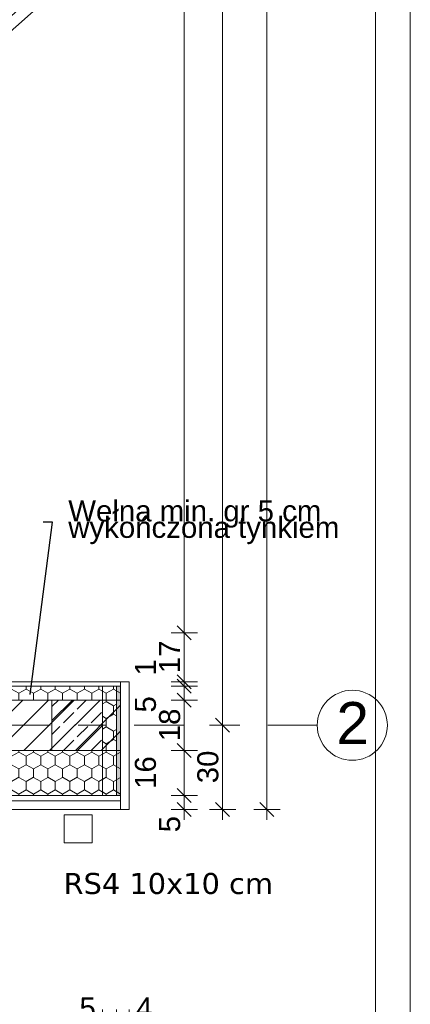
# Model space of a CAD drawing. Extents: x 5465377 to 5465550, y 5925276 to 5925338.
# Tile 72 of 182: x 5465395.79 to 5465397.19, y 5925328.96 to 5925332.47. Entities that reach past the tile are written whole.
import ezdxf

# ---------------------------------------------------------------- set-up
doc = ezdxf.new("R2010")
doc.units = 0
doc.header["$MEASUREMENT"] = 0
doc.linetypes.add('Kropki i Kreski', pattern=[0.335139, 0.176389, -0.088194, 0, -0.070556])
for name, color, linetype, lineweight in [('#DEMCAD_RURA_OSL_Nr_Pióra__141', 7, 'Continuous', 0), ('0_Nr_Pióra__1', 7, 'Continuous', 13), ('0_Nr_Pióra__121', 255, 'Continuous', 0), ('0_Nr_Pióra__141', 7, 'Continuous', 0), ('0_Nr_Pióra__142', 7, 'Continuous', 18), ('_______wymiarowanie_Nr_Pióra__201', 150, 'Continuous', 0), ('____rosliny_Nr_Pióra__4', 102, 'Continuous', 20), ('_ARCH_PZT_Nr_pióra__141_Nr_Pióra__1', 7, 'Continuous', 13), ('_ARCH_PZT_Nr_pióra__141_Nr_Pióra__141', 7, 'Continuous', 0), ('_ARCH_Sciany_Nr_Pióra__141', 7, 'Continuous', 0), ('_ARCH_Sciany_Nr_Pióra__142', 7, 'Continuous', 18), ('Drzwi ArchiCAD_Nr_Pióra__141', 7, 'Continuous', 0), ('EGBD03_Nr_Pióra__141', 7, 'Continuous', 0), ('tabelki_Nr_pióra__7_Nr_Pióra__141', 7, 'Continuous', 0)]:
    doc.layers.add(name, color=color, linetype=linetype, lineweight=lineweight)
for name, color, linetype in [('_______wymiarowanie', 7, 'Continuous'), ('____rosliny', 7, 'Continuous'), ('_ARCH_Sciany', 7, 'Continuous'), ('EGBD03', 7, 'Continuous')]:
    doc.layers.add(name, color=color, linetype=linetype)
doc.styles.add('GENERATED_STYLE_1', font='arial.ttf')
doc.styles.add('GENERATED_STYLE_4', font='arial.ttf')
doc.styles.add('GENERATED_STYLE_5', font='txt')
doc.styles.add('GENERATED_STYLE_6', font='verdana.ttf')
doc.dimstyles.new('GENERATED_STYLE__1', dxfattribs={"dimtxt": 0.075, "dimasz": 0.0475, "dimexe": 0.18, "dimexo": 0, "dimgap": 0.09, "dimtad": 1, "dimtih": 1, "dimtoh": 1, "dimdec": 0, "dimlfac": 100, "dimzin": 0, "dimdsep": 46, "dimtxsty": 'GENERATED_STYLE_5', "dimblk": 'ARROWHEAD_6', "dimblk1": 'ARROWHEAD_6', "dimblk2": 'ARROWHEAD_6', "dimcen": 0.09, "dimclrd": 256, "dimclre": 256, "dimclrt": 256, "dimazin": 0, "dimtfac": 1, "dimtdec": 4, "dimtmove": 0, "dimatfit": 3, "dimfxl": 0, "dimtolj": 1, "dimtzin": 0, "dimarcsym": 0})
doc.dimstyles.new('GENERATED_STYLE__14', dxfattribs={"dimtxt": 0.18, "dimasz": 0.012643, "dimexe": 0.18, "dimexo": 0.0625, "dimgap": 0.09, "dimtad": 0, "dimtih": 1, "dimtoh": 1, "dimdec": 4, "dimzin": 0, "dimdsep": 46, "dimcen": 0.09, "dimadec": 0, "dimazin": 0, "dimtfac": 1, "dimtdec": 4, "dimtmove": 0, "dimatfit": 3, "dimldrblk": 'ARROWHEAD_5', "dimfxl": 0, "dimtolj": 1, "dimtzin": 0, "dimarcsym": 0})
doc.dimstyles.new('GENERATED_STYLE__2', dxfattribs={"dimtxt": 0.075, "dimasz": 0.0475, "dimexe": 0.18, "dimexo": 0, "dimgap": 0.09, "dimtad": 1, "dimdec": 0, "dimlfac": 100, "dimzin": 0, "dimdsep": 46, "dimtxsty": 'GENERATED_STYLE_5', "dimblk": 'ARROWHEAD_6', "dimblk1": 'ARROWHEAD_6', "dimblk2": 'ARROWHEAD_6', "dimcen": 0.09, "dimclrd": 256, "dimclre": 256, "dimclrt": 256, "dimazin": 0, "dimtfac": 1, "dimtdec": 4, "dimtmove": 0, "dimatfit": 3, "dimfxl": 0, "dimtolj": 1, "dimtzin": 0, "dimarcsym": 0})
pattern_1 = [(90, (5464021.330723, 5925651.47357), (-0.0519615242, 0), [0.03, -0.06]), (90, (5464021.30474, 5925651.51857), (-0.0519615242, 0), [0.03, -0.06]), (150, (5464021.330723, 5925651.50357), (0.0259807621, 0.045), [0.03, -0.06]), (150, (5464021.27876, 5925651.50357), (0.0259807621, 0.045), [0.03, -0.06]), (-150, (5464021.330723, 5925651.47357), (-0.0259807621, 0.045), [0.03, -0.06]), (-150, (5464021.27876, 5925651.47357), (-0.0259807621, 0.045), [0.03, -0.06])]

# ---------------------------------------------------------------- blocks, each defined once
blk = doc.blocks.new('D1 Drzwi proste 12_2', base_point=(5464021.3307, 5925651.4736))
at = {"layer": 'Drzwi ArchiCAD_Nr_Pióra__141', "linetype": 'Continuous'}
for p, q in [((5464021.1746, 5925652.1783), (5464021.1447, 5925652.1516)), ((5464021.1447, 5925652.1516), (5464021.7729, 5925651.447)), ((5464021.8027, 5925651.4736), (5464021.1746, 5925652.1783)), ((5464020.8057, 5925651.5736), (5464020.8057, 5925651.5926)), ((5464020.8057, 5925651.5926), (5464020.8557, 5925651.5926)), ((5464020.8557, 5925651.5926), (5464020.8557, 5925651.5736)), ((5464021.8057, 5925651.5926), (5464021.8557, 5925651.5926)), ((5464021.8057, 5925651.5736), (5464021.8057, 5925651.5926)), ((5464021.8557, 5925651.5926), (5464021.8557, 5925651.5736)), ((5464020.8557, 5925651.5736), (5464020.8057, 5925651.5736)), ((5464020.8307, 5925651.5736), (5464020.8057, 5925651.5736)), ((5464020.8307, 5925651.4736), (5464020.8307, 5925651.5736)), ((5464020.8307, 5925651.5736), (5464020.8557, 5925651.5736)), ((5464020.8307, 5925651.5736), (5464020.8307, 5925651.5536)), ((5464020.8307, 5925651.5536), (5464020.8307, 5925651.4736)), ((5464020.8557, 5925651.5736), (5464020.8557, 5925651.4736)), ((5464021.8057, 5925651.4736), (5464021.8057, 5925651.5736)), ((5464021.8057, 5925651.5736), (5464021.8307, 5925651.5736)), ((5464021.8557, 5925651.5736), (5464021.8057, 5925651.5736)), ((5464021.8307, 5925651.5736), (5464021.8307, 5925651.4736)), ((5464021.8307, 5925651.5736), (5464021.8307, 5925651.5536)), ((5464021.8307, 5925651.5736), (5464021.8557, 5925651.5736)), ((5464021.8307, 5925651.5536), (5464021.8307, 5925651.4736)), ((5464020.8557, 5925651.4736), (5464020.8307, 5925651.4736)), ((5464020.8587, 5925651.4736), (5464020.8307, 5925651.4736)), ((5464020.8307, 5925651.4736), (5464020.8307, 5925651.3586)), ((5464020.8307, 5925651.4736), (5464020.8307, 5925651.3936)), ((5464020.8587, 5925651.4336), (5464020.8587, 5925651.4736)), ((5464021.7729, 5925651.447), (5464021.8027, 5925651.4736)), ((5464021.8307, 5925651.4736), (5464021.8027, 5925651.4736)), ((5464021.8027, 5925651.4736), (5464021.8027, 5925651.4336)), ((5464021.8307, 5925651.4736), (5464021.8057, 5925651.4736)), ((5464021.8307, 5925651.3586), (5464021.8307, 5925651.4736)), ((5464021.8307, 5925651.4736), (5464021.8307, 5925651.3936)), ((5464020.8707, 5925651.4336), (5464020.8587, 5925651.4336)), ((5464020.8707, 5925651.3586), (5464020.8707, 5925651.4336)), ((5464021.8027, 5925651.4336), (5464021.7907, 5925651.4336)), ((5464021.7907, 5925651.4336), (5464021.7907, 5925651.3586)), ((5464020.8307, 5925651.3936), (5464020.8307, 5925651.3586)), ((5464021.8307, 5925651.3936), (5464021.8307, 5925651.3586)), ((5464020.8307, 5925651.1986), (5464020.8307, 5925651.3586)), ((5464020.8307, 5925651.3586), (5464020.8557, 5925651.3586)), ((5464020.8307, 5925651.3586), (5464020.8707, 5925651.3586)), ((5464020.8307, 5925651.3586), (5464020.8307, 5925651.2136)), ((5464020.8557, 5925651.3586), (5464020.8557, 5925651.1986)), ((5464021.7907, 5925651.3586), (5464021.8307, 5925651.3586)), ((5464021.8057, 5925651.1986), (5464021.8057, 5925651.3586)), ((5464021.8057, 5925651.3586), (5464021.8307, 5925651.3586)), ((5464021.8307, 5925651.3586), (5464021.8307, 5925651.1986)), ((5464021.8307, 5925651.3586), (5464021.8307, 5925651.2136)), ((5464020.8307, 5925651.2136), (5464020.8307, 5925651.1986)), ((5464021.8307, 5925651.2136), (5464021.8307, 5925651.1986)), ((5464020.8057, 5925651.1796), (5464020.8057, 5925651.1986)), ((5464020.8057, 5925651.1986), (5464020.8557, 5925651.1986)), ((5464020.8307, 5925651.1986), (5464020.8057, 5925651.1986)), ((5464020.8557, 5925651.1796), (5464020.8057, 5925651.1796)), ((5464020.8557, 5925651.1986), (5464020.8307, 5925651.1986)), ((5464020.8557, 5925651.1986), (5464020.8557, 5925651.1796)), ((5464021.8307, 5925651.1986), (5464021.8057, 5925651.1986)), ((5464021.8057, 5925651.1986), (5464021.8557, 5925651.1986)), ((5464021.8057, 5925651.1796), (5464021.8057, 5925651.1986)), ((5464021.8557, 5925651.1796), (5464021.8057, 5925651.1796)), ((5464021.8307, 5925651.1986), (5464021.8557, 5925651.1986)), ((5464021.8557, 5925651.1986), (5464021.8557, 5925651.1796))]:
    blk.add_line(p, q, dxfattribs=at)
blk.add_arc((5464021.8027, 5925651.4736), 0.944, 134.1417, 180, dxfattribs=at)
blk = doc.blocks.new('Ściana_3', base_point=(5465395.3541, 5925330.0593))
at = {"layer": 'Drzwi ArchiCAD_Nr_Pióra__141', "linetype": 'Continuous', "rotation": 270.000000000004}
blk.add_blockref('D1 Drzwi proste 12_2', (5465395.6291, 5925332.7843), dxfattribs=at)
blk = doc.blocks.new('Ściana_344', base_point=(5465395.1641, 5925329.6843))
at = {"layer": '_ARCH_Sciany_Nr_Pióra__141', "linetype": 'Continuous'}
for p, q in [((5465396.1541, 5925329.6843), (5465395.1641, 5925329.6843)), ((5465395.1641, 5925329.6843), (5465395.1641, 5925329.6543)), ((5465395.1641, 5925329.6543), (5465396.1541, 5925329.6543)), ((5465396.1541, 5925329.6543), (5465396.1541, 5925329.6843))]:
    blk.add_line(p, q, dxfattribs=at)
blk = doc.blocks.new('Ściana_361', base_point=(5465395.3541, 5925330.1093))
at = {"layer": '_ARCH_Sciany_Nr_Pióra__141', "linetype": 'Continuous'}
h = blk.add_hatch(dxfattribs=at)
h.set_pattern_fill('Styropian2', color=256, style=0, pattern_type=2)
h.set_pattern_definition(pattern_1)
h.paths.add_polyline_path([(5465396.1541, 5925330.0943), (5465395.7291, 5925330.0943), (5465395.7291, 5925330.0443), (5465396.1541, 5925330.0443)], flags=0)
h = blk.add_hatch(dxfattribs=at)
h.set_pattern_fill('cegła_zwykła', color=256, style=0, pattern_type=2)
h.set_pattern_definition([(45, (5464021.33072, 5925651.47357), (-0.045961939, 0.045961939), [])])
h.paths.add_polyline_path([(5465396.1541, 5925330.0443), (5465395.7291, 5925330.0443), (5465395.7291, 5925329.8643), (5465396.1541, 5925329.8643)], flags=0)
h = blk.add_hatch(dxfattribs=at)
h.set_pattern_fill('Styropian2', color=256, style=0, pattern_type=2)
h.set_pattern_definition(pattern_1)
h.paths.add_polyline_path([(5465395.7291, 5925329.7043), (5465396.1541, 5925329.7043), (5465396.1541, 5925329.8643), (5465395.7291, 5925329.8643)], flags=0)
for p, q in [((5465396.1541, 5925330.1093), (5465395.7291, 5925330.1093)), ((5465396.1541, 5925330.0943), (5465395.7291, 5925330.0943)), ((5465396.1541, 5925330.1093), (5465396.1541, 5925330.0943)), ((5465396.1541, 5925330.0943), (5465396.1541, 5925330.0443)), ((5465396.1541, 5925330.0443), (5465396.1541, 5925329.8643)), ((5465396.1541, 5925329.8643), (5465396.1541, 5925329.7043)), ((5465395.7291, 5925329.7043), (5465396.1541, 5925329.7043)), ((5465396.1541, 5925329.7043), (5465396.1541, 5925329.6843)), ((5465395.7291, 5925329.6843), (5465396.1541, 5925329.6843))]:
    blk.add_line(p, q, dxfattribs=at)
at = {"layer": '_ARCH_Sciany_Nr_Pióra__142', "linetype": 'Continuous'}
for p, q in [((5465396.1541, 5925330.0443), (5465395.7291, 5925330.0443)), ((5465395.7291, 5925329.8643), (5465396.1541, 5925329.8643))]:
    blk.add_line(p, q, dxfattribs=at)
blk = doc.blocks.new('Rura spustowa 12_2', base_point=(5464021.3307, 5925651.4736))
at = {"layer": '____rosliny_Nr_Pióra__4', "linetype": 'Continuous'}
for p, q in [((5464021.2807, 5925651.5236), (5464021.2807, 5925651.4236)), ((5464021.3807, 5925651.5236), (5464021.2807, 5925651.5236)), ((5464021.3807, 5925651.4236), (5464021.3807, 5925651.5236)), ((5464021.2807, 5925651.4236), (5464021.3807, 5925651.4236))]:
    blk.add_line(p, q, dxfattribs=at)
blk = doc.blocks.new('Linia_7815', base_point=(5465396.9801, 5925329.9543))
at = {"layer": 'EGBD03_Nr_Pióra__141', "linetype": 'Kropki i Kreski'}
blk.add_line((5465396.8551, 5925329.9543), (5465377.4247, 5925329.9543), dxfattribs=at)
at = {"layer": 'EGBD03_Nr_Pióra__141', "linetype": 'Continuous'}
blk.add_circle((5465396.9801, 5925329.9543), 0.125, dxfattribs=at)
blk = doc.blocks.new('*D288', base_point=(5464021.3307, 5925651.4736))
at = {"layer": '_______wymiarowanie_Nr_Pióra__201', "linetype": 'Continuous'}
for p, q in [((5465378.1241, 5925328.4472), (5465378.1241, 5925328.541)), ((5465396.1841, 5925328.4472), (5465396.1841, 5925328.541)), ((5465378.1491, 5925328.5191), (5465378.0991, 5925328.4691)), ((5465396.1591, 5925328.4691), (5465396.2091, 5925328.5191)), ((5465378.0866, 5925328.4941), (5465378.1241, 5925328.4941)), ((5465378.1241, 5925328.4941), (5465396.1841, 5925328.4941)), ((5465396.1841, 5925328.4941), (5465396.2216, 5925328.4941))]:
    blk.add_line(p, q, dxfattribs=at)
at = {"layer": '_______wymiarowanie_Nr_Pióra__201', "insert": (5465387.0258, 5925328.5841), "char_height": 0.075, "attachment_point": 1, "style": 'GENERATED_STYLE_4'}
blk.add_mtext('{1\xa0806}', dxfattribs=at)
blk = doc.blocks.new('ARROWHEAD_6')
at = {"linetype": 'Continuous'}
for p, q in [((0, 0), (-1, 0)), ((-0.5, -0.5), (0.5, 0.5))]:
    blk.add_line(p, q, dxfattribs=at)
blk = doc.blocks.new('*D291', base_point=(5464021.3307, 5925651.4736))
at = {"layer": '_______wymiarowanie_Nr_Pióra__201', "linetype": 'Continuous'}
for p, q in [((5465395.4841, 5925328.7133), (5465395.4341, 5925328.6633)), ((5465395.4591, 5925328.6414), (5465395.4591, 5925328.7352)), ((5465396.1591, 5925328.6633), (5465396.2091, 5925328.7133)), ((5465396.1841, 5925328.6414), (5465396.1841, 5925328.7352)), ((5465395.4591, 5925328.6883), (5465396.1841, 5925328.6883)), ((5465396.1841, 5925328.6883), (5465396.2216, 5925328.6883))]:
    blk.add_line(p, q, dxfattribs=at)
at = {"layer": '_______wymiarowanie_Nr_Pióra__201', "insert": (5465395.7647, 5925328.7783), "char_height": 0.075, "attachment_point": 1, "style": 'GENERATED_STYLE_4'}
blk.add_mtext('{72}', dxfattribs=at)
blk = doc.blocks.new('*D304', base_point=(5464021.3307, 5925651.4736))
at = {"layer": '_______wymiarowanie_Nr_Pióra__201', "linetype": 'Continuous'}
for p, q in [((5465394.1791, 5925328.9182), (5465394.1291, 5925328.8682)), ((5465394.1541, 5925328.8463), (5465394.1541, 5925328.94)), ((5465396.1141, 5925328.9182), (5465396.0641, 5925328.8682)), ((5465396.0891, 5925328.8463), (5465396.0891, 5925328.94)), ((5465394.1541, 5925328.8932), (5465396.0891, 5925328.8932))]:
    blk.add_line(p, q, dxfattribs=at)
at = {"layer": '_______wymiarowanie_Nr_Pióra__201', "char_height": 0.075, "attachment_point": 1, "style": 'GENERATED_STYLE_4'}
for s, insert in [('{193}', (5465395.0077, 5925328.9832)), ('{5}', (5465396.0072, 5925328.9832))]:
    blk.add_mtext(s, dxfattribs=dict(at, insert=insert))
blk = doc.blocks.new('*D305', base_point=(5464021.3307, 5925651.4736))
at = {"layer": '_______wymiarowanie_Nr_Pióra__201', "linetype": 'Continuous'}
for p, q in [((5465396.1141, 5925328.9182), (5465396.0641, 5925328.8682)), ((5465396.0891, 5925328.8463), (5465396.0891, 5925328.94)), ((5465396.1141, 5925328.8682), (5465396.1641, 5925328.9182)), ((5465396.1391, 5925328.8463), (5465396.1391, 5925328.94)), ((5465396.0891, 5925328.8932), (5465396.1391, 5925328.8932))]:
    blk.add_line(p, q, dxfattribs=at)
blk = doc.blocks.new('*D306', base_point=(5464021.3307, 5925651.4736))
at = {"layer": '_______wymiarowanie_Nr_Pióra__201', "linetype": 'Continuous'}
for p, q in [((5465396.1141, 5925328.8682), (5465396.1641, 5925328.9182)), ((5465396.1391, 5925328.8463), (5465396.1391, 5925328.94)), ((5465396.2091, 5925328.9182), (5465396.1591, 5925328.8682)), ((5465396.1841, 5925328.8463), (5465396.1841, 5925328.94)), ((5465396.1391, 5925328.8932), (5465396.1841, 5925328.8932)), ((5465396.1841, 5925328.8932), (5465396.2216, 5925328.8932))]:
    blk.add_line(p, q, dxfattribs=at)
at = {"layer": '_______wymiarowanie_Nr_Pióra__201', "insert": (5465396.2091, 5925328.9832), "char_height": 0.075, "attachment_point": 1, "style": 'GENERATED_STYLE_4'}
blk.add_mtext('{4}', dxfattribs=at)
blk = doc.blocks.new('*D307', base_point=(5464021.3307, 5925651.4736))
at = {"layer": '_______wymiarowanie_Nr_Pióra__201', "linetype": 'Continuous'}
for p, q in [((5465396.7006, 5925336.8893), (5465396.6506, 5925336.9393)), ((5465396.6756, 5925336.9143), (5465396.6756, 5925336.9518)), ((5465396.7225, 5925336.9143), (5465396.6287, 5925336.9143)), ((5465396.6756, 5925329.6543), (5465396.6756, 5925336.9143)), ((5465396.7225, 5925329.6543), (5465396.6287, 5925329.6543)), ((5465396.6506, 5925329.6793), (5465396.7006, 5925329.6293)), ((5465396.6756, 5925329.6168), (5465396.6756, 5925329.6543))]:
    blk.add_line(p, q, dxfattribs=at)
at = {"layer": '_______wymiarowanie_Nr_Pióra__201', "insert": (5465396.5856, 5925333.199), "char_height": 0.075, "attachment_point": 1, "rotation": 90, "style": 'GENERATED_STYLE_4'}
blk.add_mtext('{726}', dxfattribs=at)
blk = doc.blocks.new('*D308', base_point=(5464021.3307, 5925651.4736))
at = {"layer": '_______wymiarowanie_Nr_Pióra__201', "linetype": 'Continuous'}
for p, q in [((5465396.4923, 5925329.9793), (5465396.5423, 5925329.9293)), ((5465396.5642, 5925329.9543), (5465396.4704, 5925329.9543)), ((5465396.5173, 5925329.6543), (5465396.5173, 5925329.9543)), ((5465396.5642, 5925329.6543), (5465396.4704, 5925329.6543)), ((5465396.4923, 5925329.6793), (5465396.5423, 5925329.6293)), ((5465396.5173, 5925329.6168), (5465396.5173, 5925329.6543))]:
    blk.add_line(p, q, dxfattribs=at)
at = {"layer": '_______wymiarowanie_Nr_Pióra__201', "insert": (5465396.4273, 5925329.7474), "char_height": 0.075, "attachment_point": 1, "rotation": 90, "style": 'GENERATED_STYLE_4'}
blk.add_mtext('{30}', dxfattribs=at)
blk = doc.blocks.new('*D309', base_point=(5464021.3307, 5925651.4736))
at = {"layer": '_______wymiarowanie_Nr_Pióra__201', "linetype": 'Continuous'}
for p, q in [((5465396.5642, 5925336.6143), (5465396.4704, 5925336.6143)), ((5465396.4923, 5925336.6393), (5465396.5423, 5925336.5893)), ((5465396.5173, 5925329.9543), (5465396.5173, 5925336.6143)), ((5465396.4923, 5925329.9793), (5465396.5423, 5925329.9293)), ((5465396.5642, 5925329.9543), (5465396.4704, 5925329.9543))]:
    blk.add_line(p, q, dxfattribs=at)
at = {"layer": '_______wymiarowanie_Nr_Pióra__201', "insert": (5465396.4273, 5925333.199), "char_height": 0.075, "attachment_point": 1, "rotation": 90, "style": 'GENERATED_STYLE_4'}
blk.add_mtext('{666}', dxfattribs=at)
blk = doc.blocks.new('*D310', base_point=(5464021.3307, 5925651.4736))
at = {"layer": '_______wymiarowanie_Nr_Pióra__201', "linetype": 'Continuous'}
for p, q in [((5465396.5423, 5925336.8893), (5465396.4923, 5925336.9393)), ((5465396.5173, 5925336.9143), (5465396.5173, 5925336.9518)), ((5465396.5642, 5925336.9143), (5465396.4704, 5925336.9143)), ((5465396.5173, 5925336.6143), (5465396.5173, 5925336.9143)), ((5465396.5642, 5925336.6143), (5465396.4704, 5925336.6143)), ((5465396.4923, 5925336.6393), (5465396.5423, 5925336.5893))]:
    blk.add_line(p, q, dxfattribs=at)
at = {"layer": '_______wymiarowanie_Nr_Pióra__201', "insert": (5465396.4273, 5925336.7074), "char_height": 0.075, "attachment_point": 1, "rotation": 90, "style": 'GENERATED_STYLE_4'}
blk.add_mtext('{30}', dxfattribs=at)
blk = doc.blocks.new('*D311', base_point=(5464021.3307, 5925651.4736))
at = {"layer": '_______wymiarowanie_Nr_Pióra__201', "linetype": 'Continuous'}
for p, q in [((5465396.3561, 5925329.7293), (5465396.4061, 5925329.6793)), ((5465396.428, 5925329.7043), (5465396.3342, 5925329.7043)), ((5465396.3811, 5925329.6543), (5465396.3811, 5925329.7043)), ((5465396.428, 5925329.6543), (5465396.3342, 5925329.6543)), ((5465396.3561, 5925329.6793), (5465396.4061, 5925329.6293)), ((5465396.3811, 5925329.6168), (5465396.3811, 5925329.6543))]:
    blk.add_line(p, q, dxfattribs=at)
at = {"layer": '_______wymiarowanie_Nr_Pióra__201', "insert": (5465396.2911, 5925329.5724), "char_height": 0.075, "attachment_point": 1, "rotation": 90, "style": 'GENERATED_STYLE_4'}
blk.add_mtext('{5}', dxfattribs=at)
blk = doc.blocks.new('*D312', base_point=(5464021.3307, 5925651.4736))
at = {"layer": '_______wymiarowanie_Nr_Pióra__201', "linetype": 'Continuous'}
for p, q in [((5465396.3561, 5925329.8893), (5465396.4061, 5925329.8393)), ((5465396.428, 5925329.8643), (5465396.3342, 5925329.8643)), ((5465396.3811, 5925329.7043), (5465396.3811, 5925329.8643)), ((5465396.3561, 5925329.7293), (5465396.4061, 5925329.6793)), ((5465396.428, 5925329.7043), (5465396.3342, 5925329.7043))]:
    blk.add_line(p, q, dxfattribs=at)
at = {"layer": '_______wymiarowanie_Nr_Pióra__201', "insert": (5465396.2048, 5925329.7274), "char_height": 0.075, "attachment_point": 1, "rotation": 90, "style": 'GENERATED_STYLE_4'}
blk.add_mtext('{16}', dxfattribs=at)
blk = doc.blocks.new('*D313', base_point=(5464021.3307, 5925651.4736))
at = {"layer": '_______wymiarowanie_Nr_Pióra__201', "linetype": 'Continuous'}
for p, q in [((5465396.428, 5925330.0443), (5465396.3342, 5925330.0443)), ((5465396.3561, 5925330.0693), (5465396.4061, 5925330.0193)), ((5465396.3811, 5925329.8643), (5465396.3811, 5925330.0443)), ((5465396.3561, 5925329.8893), (5465396.4061, 5925329.8393)), ((5465396.428, 5925329.8643), (5465396.3342, 5925329.8643))]:
    blk.add_line(p, q, dxfattribs=at)
at = {"layer": '_______wymiarowanie_Nr_Pióra__201', "char_height": 0.075, "attachment_point": 1, "rotation": 90, "style": 'GENERATED_STYLE_4'}
for s, insert in [('{5}', (5465396.2048, 5925329.9999)), ('{18}', (5465396.2911, 5925329.8974))]:
    blk.add_mtext(s, dxfattribs=dict(at, insert=insert))
blk = doc.blocks.new('*D314', base_point=(5464021.3307, 5925651.4736))
at = {"layer": '_______wymiarowanie_Nr_Pióra__201', "linetype": 'Continuous'}
for p, q in [((5465396.3561, 5925330.1343), (5465396.4061, 5925330.0843)), ((5465396.4061, 5925330.0693), (5465396.3561, 5925330.1193)), ((5465396.428, 5925330.0943), (5465396.3342, 5925330.0943)), ((5465396.3811, 5925330.0443), (5465396.3811, 5925330.0943)), ((5465396.428, 5925330.0443), (5465396.3342, 5925330.0443)), ((5465396.3561, 5925330.0693), (5465396.4061, 5925330.0193))]:
    blk.add_line(p, q, dxfattribs=at)
blk = doc.blocks.new('*D315', base_point=(5464021.3307, 5925651.4736))
at = {"layer": '_______wymiarowanie_Nr_Pióra__201', "linetype": 'Continuous'}
for p, q in [((5465396.3561, 5925330.1343), (5465396.4061, 5925330.0843)), ((5465396.4061, 5925330.0693), (5465396.3561, 5925330.1193)), ((5465396.428, 5925330.1093), (5465396.3342, 5925330.1093)), ((5465396.428, 5925330.0943), (5465396.3342, 5925330.0943)), ((5465396.3811, 5925330.0943), (5465396.3811, 5925330.1093))]:
    blk.add_line(p, q, dxfattribs=at)
blk = doc.blocks.new('*D316', base_point=(5464021.3307, 5925651.4736))
at = {"layer": '_______wymiarowanie_Nr_Pióra__201', "linetype": 'Continuous'}
for p, q in [((5465396.3561, 5925330.3093), (5465396.4061, 5925330.2593)), ((5465396.428, 5925330.2843), (5465396.3342, 5925330.2843)), ((5465396.3811, 5925330.1093), (5465396.3811, 5925330.2843)), ((5465396.3561, 5925330.1343), (5465396.4061, 5925330.0843)), ((5465396.4061, 5925330.0693), (5465396.3561, 5925330.1193)), ((5465396.428, 5925330.1093), (5465396.3342, 5925330.1093))]:
    blk.add_line(p, q, dxfattribs=at)
at = {"layer": '_______wymiarowanie_Nr_Pióra__201', "char_height": 0.075, "attachment_point": 1, "rotation": 90, "style": 'GENERATED_STYLE_4'}
for s, insert in [('{17}', (5465396.2911, 5925330.1399)), ('{1}', (5465396.2048, 5925330.1318))]:
    blk.add_mtext(s, dxfattribs=dict(at, insert=insert))
blk = doc.blocks.new('*D317', base_point=(5464021.3307, 5925651.4736))
at = {"layer": '_______wymiarowanie_Nr_Pióra__201', "linetype": 'Continuous'}
for p, q in [((5465396.3561, 5925336.3093), (5465396.4061, 5925336.2593)), ((5465396.428, 5925336.2843), (5465396.3342, 5925336.2843)), ((5465396.3811, 5925330.2843), (5465396.3811, 5925336.2843)), ((5465396.3561, 5925330.3093), (5465396.4061, 5925330.2593)), ((5465396.428, 5925330.2843), (5465396.3342, 5925330.2843))]:
    blk.add_line(p, q, dxfattribs=at)
at = {"layer": '_______wymiarowanie_Nr_Pióra__201', "insert": (5465396.2911, 5925333.199), "char_height": 0.075, "attachment_point": 1, "rotation": 90, "style": 'GENERATED_STYLE_4'}
blk.add_mtext('{600}', dxfattribs=at)
blk = doc.blocks.new('*D318', base_point=(5464021.3307, 5925651.4736))
at = {"layer": '_______wymiarowanie_Nr_Pióra__201', "linetype": 'Continuous'}
for p, q in [((5465396.3561, 5925336.4993), (5465396.4061, 5925336.4493)), ((5465396.4061, 5925336.4343), (5465396.3561, 5925336.4843)), ((5465396.428, 5925336.4593), (5465396.3342, 5925336.4593)), ((5465396.3811, 5925336.2843), (5465396.3811, 5925336.4593)), ((5465396.3561, 5925336.3093), (5465396.4061, 5925336.2593)), ((5465396.428, 5925336.2843), (5465396.3342, 5925336.2843))]:
    blk.add_line(p, q, dxfattribs=at)
at = {"layer": '_______wymiarowanie_Nr_Pióra__201', "char_height": 0.075, "attachment_point": 1, "rotation": 90, "style": 'GENERATED_STYLE_4'}
for s, insert in [('{1}', (5465396.2048, 5925336.3799)), ('{17}', (5465396.2911, 5925336.3149))]:
    blk.add_mtext(s, dxfattribs=dict(at, insert=insert))
blk = doc.blocks.new('*D319', base_point=(5464021.3307, 5925651.4736))
at = {"layer": '_______wymiarowanie_Nr_Pióra__201', "linetype": 'Continuous'}
for p, q in [((5465396.428, 5925336.4743), (5465396.3342, 5925336.4743)), ((5465396.3561, 5925336.4993), (5465396.4061, 5925336.4493)), ((5465396.4061, 5925336.4343), (5465396.3561, 5925336.4843)), ((5465396.3811, 5925336.4593), (5465396.3811, 5925336.4743)), ((5465396.428, 5925336.4593), (5465396.3342, 5925336.4593))]:
    blk.add_line(p, q, dxfattribs=at)
blk = doc.blocks.new('*D320', base_point=(5464021.3307, 5925651.4736))
at = {"layer": '_______wymiarowanie_Nr_Pióra__201', "linetype": 'Continuous'}
for p, q in [((5465396.3561, 5925336.5493), (5465396.4061, 5925336.4993)), ((5465396.428, 5925336.5243), (5465396.3342, 5925336.5243)), ((5465396.3811, 5925336.4743), (5465396.3811, 5925336.5243)), ((5465396.428, 5925336.4743), (5465396.3342, 5925336.4743)), ((5465396.3561, 5925336.4993), (5465396.4061, 5925336.4493)), ((5465396.4061, 5925336.4343), (5465396.3561, 5925336.4843))]:
    blk.add_line(p, q, dxfattribs=at)
at = {"layer": '_______wymiarowanie_Nr_Pióra__201', "insert": (5465396.2048, 5925336.5118), "char_height": 0.075, "attachment_point": 1, "rotation": 90, "style": 'GENERATED_STYLE_4'}
blk.add_mtext('{5}', dxfattribs=at)
blk = doc.blocks.new('*D321', base_point=(5464021.3307, 5925651.4736))
at = {"layer": '_______wymiarowanie_Nr_Pióra__201', "linetype": 'Continuous'}
for p, q in [((5465396.3561, 5925336.7293), (5465396.4061, 5925336.6793)), ((5465396.428, 5925336.7043), (5465396.3342, 5925336.7043)), ((5465396.3811, 5925336.5243), (5465396.3811, 5925336.7043)), ((5465396.3561, 5925336.5493), (5465396.4061, 5925336.4993)), ((5465396.428, 5925336.5243), (5465396.3342, 5925336.5243))]:
    blk.add_line(p, q, dxfattribs=at)
at = {"layer": '_______wymiarowanie_Nr_Pióra__201', "insert": (5465396.2911, 5925336.5574), "char_height": 0.075, "attachment_point": 1, "rotation": 90, "style": 'GENERATED_STYLE_4'}
blk.add_mtext('{18}', dxfattribs=at)
blk = doc.blocks.new('*D322', base_point=(5464021.3307, 5925651.4736))
at = {"layer": '_______wymiarowanie_Nr_Pióra__201', "linetype": 'Continuous'}
for p, q in [((5465396.428, 5925336.8643), (5465396.3342, 5925336.8643)), ((5465396.4061, 5925336.8393), (5465396.3561, 5925336.8893)), ((5465396.3811, 5925336.7043), (5465396.3811, 5925336.8643)), ((5465396.3561, 5925336.7293), (5465396.4061, 5925336.6793)), ((5465396.428, 5925336.7043), (5465396.3342, 5925336.7043))]:
    blk.add_line(p, q, dxfattribs=at)
at = {"layer": '_______wymiarowanie_Nr_Pióra__201', "insert": (5465396.2048, 5925336.7274), "char_height": 0.075, "attachment_point": 1, "rotation": 90, "style": 'GENERATED_STYLE_4'}
blk.add_mtext('{16}', dxfattribs=at)
blk = doc.blocks.new('*D323', base_point=(5464021.3307, 5925651.4736))
at = {"layer": '_______wymiarowanie_Nr_Pióra__201', "linetype": 'Continuous'}
for p, q in [((5465396.3561, 5925336.9393), (5465396.4061, 5925336.8893)), ((5465396.3811, 5925336.9143), (5465396.3811, 5925336.9518)), ((5465396.428, 5925336.9143), (5465396.3342, 5925336.9143)), ((5465396.3811, 5925336.8643), (5465396.3811, 5925336.9143)), ((5465396.428, 5925336.8643), (5465396.3342, 5925336.8643)), ((5465396.4061, 5925336.8393), (5465396.3561, 5925336.8893))]:
    blk.add_line(p, q, dxfattribs=at)
at = {"layer": '_______wymiarowanie_Nr_Pióra__201', "insert": (5465396.2911, 5925336.9393), "char_height": 0.075, "attachment_point": 1, "rotation": 90, "style": 'GENERATED_STYLE_4'}
blk.add_mtext('{5}', dxfattribs=at)
blk = doc.blocks.new('ARROWHEAD_5')
at = {"linetype": 'Continuous'}
blk.add_line((0, 0), (-1, 0), dxfattribs=at)
blk.add_solid([(-1, 0.2679), (0, 0), (-1, -0.2679), (-1, 0.2679)], dxfattribs=at)

msp = doc.modelspace()

# ---------------------------------------------------------------- hatches: boundary and pattern name
at = {"layer": '0_Nr_Pióra__1', "linetype": 'Continuous'}
h = msp.add_hatch(dxfattribs=at)
h.set_pattern_fill('Beton_zbrojony2', color=256, style=0, pattern_type=2)
h.set_pattern_definition([(45, (5464021.33072, 5925651.47357), (-0.0494974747, 0.0494974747), []), (45, (5464021.305974, 5925651.49832), (-0.0494974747, 0.0494974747), [0.0525, -0.0175])])
h.paths.add_polyline_path([(5465396.0891, 5925329.8643), (5465396.0891, 5925330.0443), (5465395.9091, 5925330.0443), (5465395.9091, 5925329.8643)], flags=0)
at = {"layer": '0_Nr_Pióra__121', "linetype": 'Continuous'}
msp.add_hatch(color=256, dxfattribs=at).paths.add_polyline_path([(5465396.1541, 5925330.0943), (5465396.1541, 5925329.7043), (5465396.1391, 5925329.7043), (5465396.1391, 5925330.0943)], flags=0)
at = {"layer": '0_Nr_Pióra__141', "linetype": 'Continuous'}
h = msp.add_hatch(dxfattribs=at)
h.set_pattern_fill('Styropian2', color=256, style=0, pattern_type=2)
h.set_pattern_definition(pattern_1)
h.paths.add_polyline_path([(5465396.1391, 5925329.7043), (5465396.1391, 5925330.0943), (5465396.0891, 5925330.0943), (5465396.0891, 5925329.7043)], flags=0)

# ---------------------------------------------------------------- linework, layer by layer
at = {"layer": '#DEMCAD_RURA_OSL_Nr_Pióra__141', "linetype": 'Continuous'}
for p, q in [((5465396.1841, 5925330.1093), (5465396.1541, 5925330.1093)), ((5465396.1841, 5925329.6543), (5465396.1841, 5925330.1093)), ((5465396.1541, 5925329.6543), (5465396.1841, 5925329.6543))]:
    msp.add_line(p, q, dxfattribs=at)
at = {"layer": '0_Nr_Pióra__141', "linetype": 'Continuous', "flags": 128}
for points in [[(5465376.7086, 5925338.4507), (5465397.1868, 5925338.4507), (5465397.1868, 5925324.0496), (5465376.7086, 5925324.0496)], [(5465377.1439, 5925338.2975), (5465397.0633, 5925338.2975), (5465397.0633, 5925324.1764), (5465377.1439, 5925324.1764)], [(5465396.1391, 5925329.7043), (5465396.1391, 5925330.0943), (5465396.0891, 5925330.0943), (5465396.0891, 5925329.7043)], [(5465396.1541, 5925330.0943), (5465396.1541, 5925329.7043), (5465396.1391, 5925329.7043), (5465396.1391, 5925330.0943)]]:
    msp.add_lwpolyline(points, close=True, dxfattribs=at)
at = {"layer": '0_Nr_Pióra__142', "linetype": 'Continuous', "flags": 128}
msp.add_lwpolyline([(5465396.0891, 5925329.8643), (5465396.0891, 5925330.0443), (5465395.9091, 5925330.0443), (5465395.9091, 5925329.8643)], close=True, dxfattribs=at)

# ---------------------------------------------------------------- block references
at = {"layer": '____rosliny', "linetype": 'Continuous'}
msp.add_blockref('Rura spustowa 12_2', (5465396.0031, 5925329.5843), dxfattribs=at)
at = {"layer": '_ARCH_Sciany'}
for name, p in [('Ściana_3', (5465395.3541, 5925330.0593)), ('Ściana_361', (5465395.3541, 5925330.1093)), ('Ściana_344', (5465395.1641, 5925329.6843))]:
    msp.add_blockref(name, p, dxfattribs=at)
at = {"layer": 'EGBD03', "linetype": 'Kropki i Kreski'}
msp.add_blockref('Linia_7815', (5465396.9801, 5925329.9543), dxfattribs=at)

# ---------------------------------------------------------------- texts
at = {"layer": '_ARCH_PZT_Nr_pióra__141_Nr_Pióra__1', "linetype": 'Continuous', "insert": (5465395.9673, 5925330.6787), "char_height": 0.075, "width": 0.942172, "attachment_point": 4, "line_spacing_factor": 0.470019, "style": 'GENERATED_STYLE_1'}
msp.add_mtext('{Wełna min. gr 5 cm\\Pwykończona tynkiem}', dxfattribs=at)
at = {"layer": 'tabelki_Nr_pióra__7_Nr_Pióra__141', "linetype": 'Continuous', "attachment_point": 7}
for s, insert, char_height, style in [('{2}', (5465396.9232, 5925329.8873), 0.15, 'GENERATED_STYLE_1'), ('{RS4 10x10 cm}', (5465395.9503, 5925329.3509), 0.075, 'GENERATED_STYLE_6')]:
    msp.add_mtext(s, dxfattribs=dict(at, insert=insert, char_height=char_height, style=style))

# ---------------------------------------------------------------- dimensions: what is measured, and where the dimension line sits
at = {"layer": '_______wymiarowanie', "linetype": 'Continuous'}
for base, p1, p2, picture, middle in [((5465396.3811, 5925329.6543), (5465396.1541, 5925336.8643), (5465396.1541, 5925336.9143), '*D323', (5465396.3286, 5925336.9678)), ((5465396.6756, 5925329.6543), (5465396.1541, 5925329.6543), (5465396.1541, 5925336.9143), '*D307', (5465396.6231, 5925333.2843)), ((5465396.5173, 5925329.6543), (5465396.9801, 5925336.6143), (5465396.1541, 5925336.9143), '*D310', (5465396.4648, 5925336.7643)), ((5465396.3811, 5925329.6543), (5465396.0891, 5925336.7043), (5465396.1541, 5925336.8643), '*D322', (5465396.2423, 5925336.7843)), ((5465396.3811, 5925329.6543), (5465396.0891, 5925336.5243), (5465396.0891, 5925336.7043), '*D321', (5465396.3286, 5925336.6143)), ((5465396.5173, 5925329.6543), (5465396.9801, 5925329.9543), (5465396.9801, 5925336.6143), '*D309', (5465396.4648, 5925333.2843)), ((5465396.3811, 5925329.6543), (5465396.1541, 5925336.4743), (5465396.0891, 5925336.5243), '*D320', (5465396.2423, 5925336.5403)), ((5465396.3811, 5925329.6543), (5465395.5491, 5925336.2843), (5465396.1541, 5925336.4593), '*D318', (5465396.3286, 5925336.3718)), ((5465396.3811, 5925329.6543), (5465396.1541, 5925336.4593), (5465396.1541, 5925336.4743), '*D319', (5465396.2423, 5925336.4084)), ((5465396.3811, 5925329.6543), (5465395.5491, 5925330.2843), (5465395.5491, 5925336.2843), '*D317', (5465396.3286, 5925333.2843)), ((5465396.381085, 5925329.654345), (5465396.154072, 5925330.109345), (5465395.549072, 5925330.284345), '*D316', (5465396.328585, 5925330.196845)), ((5465396.3811, 5925329.6543), (5465396.1541, 5925330.0943), (5465396.1541, 5925330.1093), '*D315', (5465396.2423, 5925330.1603)), ((5465396.3811, 5925329.6543), (5465396.0891, 5925330.0443), (5465396.1541, 5925330.0943), '*D314', (5465396.2423, 5925330.0284)), ((5465396.3811, 5925329.6543), (5465396.0891, 5925329.8643), (5465396.0891, 5925330.0443), '*D313', (5465396.3286, 5925329.9543)), ((5465396.5173, 5925329.6543), (5465396.1541, 5925329.6543), (5465396.9801, 5925329.9543), '*D308', (5465396.4648, 5925329.8043)), ((5465396.3811, 5925329.6543), (5465396.1541, 5925329.7043), (5465396.0891, 5925329.8643), '*D312', (5465396.2423, 5925329.7843)), ((5465396.3811, 5925329.6543), (5465396.1541, 5925329.6543), (5465396.1541, 5925329.7043), '*D311', (5465396.3286, 5925329.6009))]:
    dim = msp.add_linear_dim(base=base, p1=p1, p2=p2, angle=90, dimstyle='GENERATED_STYLE__2', dxfattribs=at)
    dim.commit()
    dim.dimension.update_dxf_attribs({"geometry": picture, "text_midpoint": middle})
for base, p1, p2, picture, middle in [((5465378.124072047, 5925328.8931537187), (5465394.1540720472, 5925329.8643451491), (5465396.0890720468, 5925330.0943451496), '*D304', (5465395.0931148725, 5925328.9456537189)), ((5465378.1241, 5925328.8932), (5465396.0891, 5925330.0943), (5465396.1391, 5925329.7043), '*D305', (5465396.0356, 5925328.9457)), ((5465378.1241, 5925328.8932), (5465396.1391, 5925329.7043), (5465396.1841, 5925329.6543), '*D306', (5465396.2375, 5925328.9457)), ((5465378.1241, 5925328.4941), (5465378.1241, 5925329.6543), (5465396.1841, 5925329.6543), '*D288', (5465387.1541, 5925328.5466)), ((5465378.1191347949, 5925328.6882781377), (5465395.4590720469, 5925328.3325127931), (5465396.1840720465, 5925329.6543451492), '*D291', (5465395.8215720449, 5925328.7407781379))]:
    dim = msp.add_linear_dim(base=base, p1=p1, p2=p2, dimstyle='GENERATED_STYLE__1', dxfattribs=at)
    dim.commit()
    dim.dimension.update_dxf_attribs({"geometry": picture, "text_midpoint": middle})

# ---------------------------------------------------------------- leaders
at = {"layer": '_ARCH_PZT_Nr_pióra__141_Nr_Pióra__141', "linetype": 'Continuous', "annotation_type": 0, "has_hookline": 1, "hookline_direction": 0, "text_width": 0.8938}
msp.add_leader([(5465395.831, 5925330.0645), (5465395.9112, 5925330.6787), (5465395.8773, 5925330.6787)], dimstyle='GENERATED_STYLE__14', dxfattribs=at)

doc.saveas('drawing.dxf')
